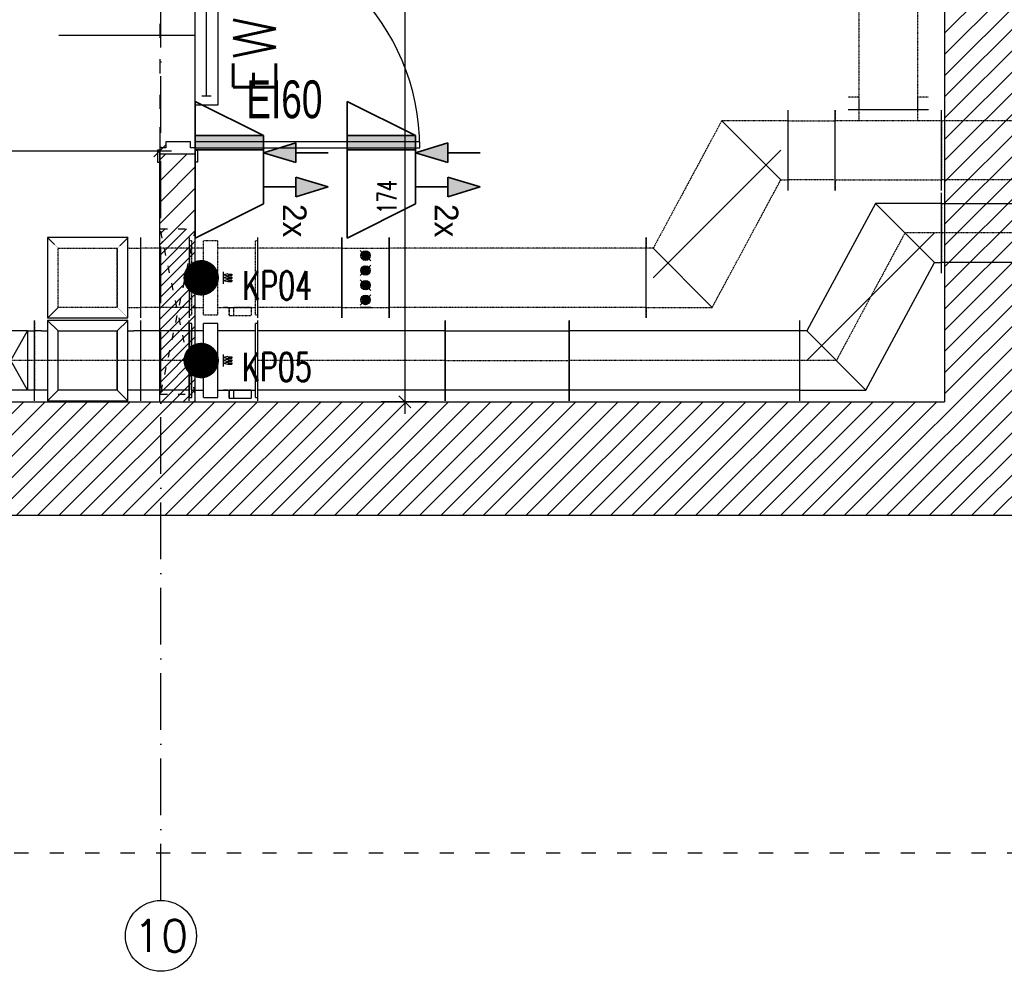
# Model space of a CAD drawing. Header units: millimetres. Extents: x 167273 to 188273, y -125105 to -88145.
# Tile 110 of 210: x 181655 to 182071, y -120617 to -120214. Entities that reach past the tile are written whole.
import ezdxf
from ezdxf.enums import TextEntityAlignment as Align

# ---------------------------------------------------------------- set-up
doc = ezdxf.new("R2010")
doc.units = ezdxf.units.MM
doc.header["$PDMODE"] = 35
doc.header["$PDSIZE"] = 5
for name, pattern in [('ACAD_ISO03W100', [30, 12, -18]), ('ACAD_ISO10W100', [18, 12, -3, 0, -3]), ('CENTER2', [1.125, 0.75, -0.125, 0.125, -0.125]), ('DASHED', [0.75, 0.5, -0.25]), ('WENT_2', [1.5, 0.5, -1]), ('WENT_3', [1.6, 0.5, -0.5, 0.1, -0.5])]:
    doc.linetypes.add(name, pattern=pattern)
for name, color, linetype in [('!_ppoz', 10, 'Continuous'), ('a-op_drzwi', 40, 'Continuous'), ('a-osie', 1, 'ACAD_ISO10W100'), ('a-wymiary', 9, 'Continuous'), ('b-przerywana1', 9, 'ACAD_ISO03W100'), ('b-ściany', 2, 'Continuous'), ('El_Oświetlenie awaryjne', 10, 'Continuous'), ('FLUID-N-BIB-HID', 7, 'Continuous'), ('FLUID-W-BIB-HID', 7, 'Continuous'), ('FLUID-W-BIB-SYM', 7, 'Continuous'), ('h-hatch', 8, 'Continuous')]:
    doc.layers.add(name, color=color, linetype=linetype)
for name, color, linetype, lineweight in [('EL_Linia SSP', 10, 'Continuous', 35), ('FLUID-N-BIB', 8, 'Continuous', 30), ('FLUID-W-BIB', 220, 'Continuous', 30)]:
    doc.layers.add(name, color=color, linetype=linetype, lineweight=lineweight)
doc.styles.add('Arial', font='romans.shx', dxfattribs={"width": 0.7, "height": 12})
doc.styles.add('ES1', font='romans.shx', dxfattribs={"width": 0.7, "height": 12})
doc.styles.add('PPAB_100', font='romans.shx', dxfattribs={"width": 0.7, "height": 12})
doc.styles.add('PPAB_50', font='romans.shx', dxfattribs={"width": 0.7, "height": 8})
doc.dimstyles.new('newPPAB_50', dxfattribs={"dimscale": 0, "dimtxt": 8, "dimasz": 1, "dimexe": 10, "dimexo": 10, "dimgap": 3.5, "dimtad": 1, "dimdec": 0, "dimzin": 0, "dimdsep": 46, "dimtxsty": 'PPAB_50', "dimblk": 'tick_50', "dimcen": 0.09, "dimdle": 5, "dimse1": 1, "dimse2": 1, "dimclrd": 9, "dimclre": 9, "dimclrt": 161, "dimadec": 0, "dimazin": 0, "dimtfac": 1, "dimtdec": 0, "dimtix": 1, "dimtofl": 0, "dimtmove": 2, "dimatfit": 3, "dimldrblk": 'tick_50', "dimfxl": 0, "dimtolj": 1, "dimtzin": 0, "dimarcsym": 0})
pattern_1 = [(45, (-27340.6366, 31489.7547), (-4.49012806, 4.49012806), [])]

# ---------------------------------------------------------------- blocks, each defined once
blk = doc.blocks.new('A$C1F793472')
at = {"layer": 'EL_Linia SSP'}
h = blk.add_hatch(color=256, dxfattribs=at)
h.set_gradient(color1=(255, 0, 0), color2=(255, 0, 0))
h.paths.add_polyline_path([(5.69, 21.3), (3.61, 28.15), (1.54, 21.3), (3.61, 21.3)])
h = blk.add_hatch(color=1, dxfattribs=at)
h.set_gradient(color1=(255, 0, 0), color2=(255, 0, 0))
h.paths.add_polyline_path([(-3.61, 14.46), (-1.54, 21.3), (-3.61, 21.3)])
h.paths.add_polyline_path([(-3.61, 14.46), (-3.61, 21.3), (-5.69, 21.3)])
h = blk.add_hatch(color=256, dxfattribs=at)
h.set_gradient(color1=(255, 0, 0), color2=(255, 0, 0))
h.paths.add_polyline_path([(-4.23, 0), (-4.23, 14.46), (-7.23, 14.46), (-7.23, 0)])
at = {"layer": 'EL_Linia SSP', "color": 1}
for p, q in [((-3.61, 21.3), (-3.61, 28.15)), ((1.54, 21.3), (3.61, 28.15)), ((5.69, 21.3), (3.61, 28.15)), ((-3.61, 21.3), (-5.69, 21.3)), ((-5.69, 21.3), (-3.61, 14.46)), ((-3.61, 21.3), (-1.54, 21.3)), ((-1.54, 21.3), (-3.61, 14.46)), ((3.61, 21.3), (1.54, 21.3)), ((3.61, 14.46), (3.61, 21.3)), ((3.61, 21.3), (5.69, 21.3)), ((-14.46, 0), (-7.23, 14.46)), ((-7.23, 14.46), (7.23, 14.46)), ((-7.23, 14.46), (-7.23, 0)), ((-4.23, 0), (-4.23, 14.46)), ((14.46, 0), (7.23, 14.46)), ((14.46, 0), (-14.46, 0))]:
    blk.add_line(p, q, dxfattribs=at)
at = {"layer": 'EL_Linia SSP', "color": 1, "linetype": 'CENTER2'}
blk.add_text('2x', height=5, dxfattribs=at).set_placement((7.23, 18.54))
blk = doc.blocks.new('866330')
for p, q in [((-144, 13.3), (-144, -13.3)), ((-144, 0), (144, 0)), ((144, 13.3), (144, -13.3))]:
    blk.add_line(p, q)
blk.add_lwpolyline([(-170, -32), (170, -32), (170, 32), (-170, 32)], close=True)
at = {"style": 'ES1', "flags": 1}
blk.add_attdef('TYP', (-180.5, 290.4), '', height=120, dxfattribs=at)
at = {"style": 'ES1'}
blk.add_attdef('KOD_ES', (-180.5, 130.1), '', height=120, dxfattribs=at)
blk = doc.blocks.new('*U845')
at = {"linetype": 'Continuous', "lineweight": -2}
for p, q in [((0, 170, 170), (0, -170, 170)), ((0, 170, -170), (0, 170, 170)), ((0, -170, -170), (0, 170, -170)), ((0, -170, 170), (0, -170, -170))]:
    blk.add_line(p, q, dxfattribs=at)
at = {"color": 0, "linetype": 'ByBlock', "lineweight": -2}
for p, q in [((0, 125, 125), (0, 170, 170)), ((0, 170, -170), (0, 125, -125)), ((0, 125, 125), (0, 125, -125)), ((0, 125, -125), (0, -125, -125)), ((0, -125, 125), (0, 125, 125)), ((0, -170, -170), (0, -125, -125)), ((0, -125, -125), (0, -125, 125)), ((0, -170, 170), (0, -125, 125))]:
    blk.add_line(p, q, dxfattribs=at)
blk = doc.blocks.new('*U812')
at = {"color": 0, "linetype": 'ByBlock', "lineweight": -2}
for p, q in [((-255.5, 0, -125), (255.5, 0, -125)), ((255.5, 0, 125), (-255.5, 0, 125))]:
    blk.add_line(p, q, dxfattribs=at)
at = {"linetype": 'Continuous', "lineweight": -2}
for p, q in [((-255.5, 0, 125), (-255.5, 0, 170)), ((-255.5, 0, -125), (-255.5, 0, 125)), ((-255.5, 0, -170), (-255.5, 0, -125))]:
    blk.add_line(p, q, dxfattribs=at)
at = {"layer": 'FLUID-W-BIB-HID', "linetype": 'DASHED', "lineweight": -3}
for p, q in [((255.5, 0, 125), (255.5, 0, 170)), ((255.5, 0, 125), (255.5, 0, -125)), ((255.5, 0, -170), (255.5, 0, -125))]:
    blk.add_line(p, q, dxfattribs=at)
at = {"layer": 'FLUID-W-BIB-SYM', "linetype": 'WENT_3', "lineweight": -3}
blk.add_line((-255.5, 0), (255.5, 0), dxfattribs=at)
blk = doc.blocks.new('*U975')
at = {"linetype": 'Continuous', "lineweight": -2}
for p, q in [((300, 710), (300, 665)), ((300, 665), (300, 415)), ((300, 415), (300, 370)), ((-300, 170), (-300, 125)), ((-300, 125), (-300, -125)), ((-300, -125), (-300, -170))]:
    blk.add_line(p, q, dxfattribs=at)
at = {"color": 0, "linetype": 'ByBlock', "lineweight": -2}
for p, q in [((20, 665), (-270, 125)), ((300, 665), (20, 665)), ((-20, -125), (270, 415)), ((270, 415), (300, 415)), ((-270, 125), (-300, 125)), ((-300, -125), (-20, -125))]:
    blk.add_line(p, q, dxfattribs=at)
at = {"linetype": 'Continuous', "lineweight": -3}
for p, q in [((270, 415), (20, 665)), ((-270, 0), (270, 540)), ((-20, -125), (-270, 125))]:
    blk.add_line(p, q, dxfattribs=at)
at = {"layer": 'FLUID-W-BIB-SYM', "linetype": 'WENT_3', "lineweight": -3}
for p, q in [((-145, 0), (145, 540)), ((145, 540), (300, 540)), ((-300, 0), (-145, 0))]:
    blk.add_line(p, q, dxfattribs=at)
blk = doc.blocks.new('*U994')
at = {"linetype": 'Continuous', "lineweight": -2}
for p, q in [((-396, 125), (-396, 170)), ((396, -170), (396, 170)), ((-396, -125), (-396, 125)), ((-396, -170), (-396, -125))]:
    blk.add_line(p, q, dxfattribs=at)
at = {"color": 0, "linetype": 'ByBlock', "lineweight": -2}
for p, q in [((-396, 125), (396, 125)), ((-396, -125), (396, -125))]:
    blk.add_line(p, q, dxfattribs=at)
at = {"layer": 'FLUID-W-BIB-SYM', "linetype": 'WENT_3', "lineweight": -3}
blk.add_line((-396, 0), (396, 0), dxfattribs=at)
blk = doc.blocks.new('*U993')
at = {"linetype": 'Continuous', "lineweight": -2}
for p, q in [((-487.5, 125), (-487.5, 170)), ((487.5, 125), (487.5, 170)), ((-487.5, -125), (-487.5, 125)), ((487.5, -125), (487.5, 125)), ((-487.5, -170), (-487.5, -125)), ((487.5, -170), (487.5, -125))]:
    blk.add_line(p, q, dxfattribs=at)
at = {"color": 0, "linetype": 'ByBlock', "lineweight": -2}
for p, q in [((-487.5, 125), (487.5, 125)), ((-487.5, -125), (487.5, -125))]:
    blk.add_line(p, q, dxfattribs=at)
at = {"layer": 'FLUID-W-BIB-SYM', "linetype": 'WENT_3', "lineweight": -3}
blk.add_line((-487.5, 0), (487.5, 0), dxfattribs=at)
blk = doc.blocks.new('*U992')
at = {"linetype": 'Continuous', "lineweight": -2}
for p, q in [((-225, 0, 170), (-225, 0, 125)), ((-225, 0, 125), (-225, 0, -125)), ((-225, 0, -125), (-225, 0, -170)), ((170, 0, 170), (-170, 0, 170)), ((170, 0, -170), (170, 0, 170)), ((225, 0, 170), (225, 0, 125)), ((225, 0, -125), (225, 0, -170)), ((225, 0, 125), (225, 0, -125))]:
    blk.add_line(p, q, dxfattribs=at)
at = {"color": 0, "linetype": 'ByBlock', "lineweight": -2}
for p, q in [((-225, 0, -125), (-195, 0, -125)), ((-225, 0, 125), (-195, 0, 125)), ((-170, 0, -125), (-195, 0, -125)), ((-195, 0, 125), (-170, 0, 125)), ((-125, 0, 125), (-125, 0, -125)), ((125, 0, -125), (-125, 0, -125)), ((195, 0, -125), (170, 0, -125)), ((170, 0, 125), (195, 0, 125)), ((195, 0, -125), (225, 0, -125)), ((195, 0, 125), (225, 0, 125))]:
    blk.add_line(p, q, dxfattribs=at)
at = {"layer": 'FLUID-W-BIB-SYM', "linetype": 'WENT_3', "lineweight": -3}
for p, q in [((-225, 0), (-170, 0)), ((-215, 0), (170, 0)), ((-125, 0), (125, 0)), ((170, 0), (225, 0))]:
    blk.add_line(p, q, dxfattribs=at)
blk = doc.blocks.new('*U826')
at = {"color": 0, "linetype": 'ByBlock', "lineweight": -2}
for p, q in [((-60, 125), (-90, 125)), ((10, 125), (90, 125)), ((-90, -125), (-60, -125)), ((90, -125), (10, -125))]:
    blk.add_line(p, q, dxfattribs=at)
at = {"linetype": 'Continuous', "lineweight": -3}
for p, q in [((-60, 125), (10, 125)), ((10, 0), (-60, 125)), ((-60, 125), (-60, -125)), ((10, 0), (10, 125)), ((10, -125), (10, 0)), ((-60, -125), (10, 0)), ((-60, -125), (10, -125))]:
    blk.add_line(p, q, dxfattribs=at)
at = {"linetype": 'Continuous', "lineweight": -2}
for p, q in [((90, 125), (90, 0)), ((90, 0), (90, -125))]:
    blk.add_line(p, q, dxfattribs=at)
at = {"layer": 'FLUID-W-BIB-HID', "linetype": 'DASHED', "lineweight": -3}
for p, q in [((-90, 170), (-90, 125)), ((-90, 125), (-90, -125)), ((-90, -170), (-90, -125))]:
    blk.add_line(p, q, dxfattribs=at)
at = {"layer": 'FLUID-W-BIB-SYM', "linetype": 'WENT_3', "lineweight": -3}
for p, q in [((-90, 0), (-60, 0)), ((-60, 0), (10, 0)), ((10, 0), (90, 0))]:
    blk.add_line(p, q, dxfattribs=at)
blk = doc.blocks.new('*U844')
at = {"linetype": 'Continuous', "lineweight": -2}
blk.add_line((-210, 0, -170), (130, 0, -170), dxfattribs=at)
at = {"color": 0, "linetype": 'ByBlock', "lineweight": -2}
for p, q in [((-165, 0, 125), (-115, 0, 125)), ((-115, 0, 125), (85, 0, 125)), ((85, 0, -125), (85, 0, 125)), ((130, 0, -125), (135, 0, -125)), ((135, 0, 125), (130, 0, 125)), ((135, 0, 125), (165, 0, 125)), ((135, 0, -125), (165, 0, -125)), ((165, 0, -125), (185, 0, -125)), ((165, 0, 125), (185, 0, 125))]:
    blk.add_line(p, q, dxfattribs=at)
at = {"layer": 'FLUID-N-BIB-HID', "linetype": 'DASHED', "lineweight": -3}
for p, q in [((185, 0, 125), (185, 0, 170)), ((185, 0, -170), (185, 0, -125))]:
    blk.add_line(p, q, dxfattribs=at)
blk = doc.blocks.new('*U989')
at = {"linetype": 'Continuous', "lineweight": -2}
for p, q in [((-543.5, 125), (-543.5, 170)), ((543.5, 125), (543.5, 170)), ((-543.5, -125), (-543.5, 125)), ((543.5, -125), (543.5, 125)), ((-543.5, -170), (-543.5, -125)), ((543.5, -170), (543.5, -125))]:
    blk.add_line(p, q, dxfattribs=at)
at = {"color": 0, "linetype": 'ByBlock', "lineweight": -2}
for p, q in [((-543.5, 125), (543.5, 125)), ((-543.5, -125), (543.5, -125))]:
    blk.add_line(p, q, dxfattribs=at)
blk = doc.blocks.new('*U974')
at = {"linetype": 'Continuous', "lineweight": -2}
for p, q in [((-670.5, 125), (-670.5, 170)), ((-670.5, -125), (-670.5, 125)), ((-670.5, -170), (-670.5, -125))]:
    blk.add_line(p, q, dxfattribs=at)
at = {"color": 0, "linetype": 'ByBlock', "lineweight": -2}
for p, q in [((-670.5, 125), (670.5, 125)), ((-670.5, -125), (670.5, -125))]:
    blk.add_line(p, q, dxfattribs=at)
at = {"layer": 'FLUID-N-BIB-HID', "linetype": 'DASHED', "lineweight": -3}
for p, q in [((670.5, 125), (670.5, 170)), ((670.5, 125), (670.5, -125)), ((670.5, -170), (670.5, -125))]:
    blk.add_line(p, q, dxfattribs=at)
blk = doc.blocks.new('*U839')
at = {"linetype": 'Continuous', "lineweight": -2}
for p, q in [((-225, 170), (-225, 125)), ((225, 170), (225, 125)), ((-225, 125), (-225, -125)), ((225, 125), (225, -125)), ((-225, -125), (-225, -170)), ((225, -125), (225, -170))]:
    blk.add_line(p, q, dxfattribs=at)
at = {"color": 0, "linetype": 'ByBlock', "lineweight": -2}
for p, q in [((-195, 125), (-225, 125)), ((195, 125), (-195, 125)), ((225, 125), (195, 125)), ((-225, -125), (-195, -125)), ((-195, -125), (-125, -125)), ((-125, -125), (125, -125)), ((-125, -125), (-125, -195)), ((125, -125), (195, -125)), ((125, -195), (125, -125)), ((195, -125), (225, -125)), ((-125, -195), (-125, -225)), ((125, -225), (125, -195))]:
    blk.add_line(p, q, dxfattribs=at)
at = {"layer": 'FLUID-N-BIB-HID', "linetype": 'DASHED', "lineweight": -3}
for p, q in [((-170, -225), (-125, -225)), ((125, -225), (170, -225))]:
    blk.add_line(p, q, dxfattribs=at)
blk = doc.blocks.new('*U830')
at = {"color": 0, "linetype": 'ByBlock', "lineweight": -2}
for p, q in [((20, 665), (-270, 125)), ((300, 665), (20, 665)), ((-20, -125), (270, 415)), ((270, 415), (300, 415)), ((-270, 125), (-300, 125)), ((-300, -125), (-20, -125))]:
    blk.add_line(p, q, dxfattribs=at)
at = {"linetype": 'Continuous', "lineweight": -3}
for p, q in [((270, 415), (20, 665)), ((-270, 0), (270, 540)), ((-20, -125), (-270, 125))]:
    blk.add_line(p, q, dxfattribs=at)
at = {"layer": 'FLUID-N-BIB-HID', "linetype": 'DASHED', "lineweight": -3}
for p, q in [((300, 665), (300, 710)), ((300, 370), (300, 415)), ((-300, 125), (-300, 170)), ((-300, -125), (-300, 125)), ((-300, -170), (-300, -125))]:
    blk.add_line(p, q, dxfattribs=at)
blk = doc.blocks.new('*U838')
at = {"linetype": 'Continuous', "lineweight": -2}
for p, q in [((-100, 0, 125), (-100, 0, 170)), ((-100, 0, -125), (-100, 0, 125)), ((-100, 0, -170), (-100, 0, -125))]:
    blk.add_line(p, q, dxfattribs=at)
at = {"color": 0, "linetype": 'ByBlock', "lineweight": -2}
for p, q in [((-100, 0, -125), (-70, 0, -125)), ((-70, 0, 125), (-100, 0, 125)), ((-70, 0, -125), (70, 0, -125)), ((70, 0, 125), (-70, 0, 125)), ((70, 0, -125), (100, 0, -125)), ((100, 0, 125), (70, 0, 125))]:
    blk.add_line(p, q, dxfattribs=at)
at = {"layer": 'FLUID-N-BIB-HID', "linetype": 'DASHED', "lineweight": -3}
for p, q in [((100, 0, 125), (100, 0, 170)), ((100, 0, 125), (100, 0, -125)), ((100, 0, -170), (100, 0, -125))]:
    blk.add_line(p, q, dxfattribs=at)
blk = doc.blocks.new('*U1055')
at = {"color": 0, "linetype": 'ByBlock', "lineweight": -2}
for p, q in [((-232.5, 0, -125), (232.5, 0, -125)), ((232.5, 0, 125), (-232.5, 0, 125)), ((232.5, 0, -125), (262.5, 0, -125)), ((262.5, 0, 125), (232.5, 0, 125)), ((-262.5, 0, -125), (-232.5, 0, -125)), ((-232.5, 0, 125), (-262.5, 0, 125))]:
    blk.add_line(p, q, dxfattribs=at)
at = {"linetype": 'Continuous', "lineweight": -2}
for p, q in [((262.5, 0, 125), (262.5, 0, 170)), ((262.5, 0, -125), (262.5, 0, 125)), ((262.5, 0, -170), (262.5, 0, -125)), ((-262.5, 0, 125), (-262.5, 0, 170)), ((-262.5, 0, -125), (-262.5, 0, 125)), ((-262.5, 0, -170), (-262.5, 0, -125))]:
    blk.add_line(p, q, dxfattribs=at)
at = {"layer": 'FLUID-W-BIB-SYM', "linetype": 'WENT_3', "lineweight": -3}
blk.add_line((-262.5, 0), (262.5, 0), dxfattribs=at)
blk = doc.blocks.new('*U819')
at = {"linetype": 'Continuous', "lineweight": -2}
for p, q in [((0, 170, 170), (0, -170, 170)), ((0, 170, -170), (0, 170, 170)), ((0, -170, -170), (0, 170, -170)), ((0, -170, 170), (0, -170, -170))]:
    blk.add_line(p, q, dxfattribs=at)
at = {"color": 0, "linetype": 'ByBlock', "lineweight": -2}
for p, q in [((0, 125, 125), (0, 170, 170)), ((0, 170, -170), (0, 125, -125)), ((0, 125, 125), (0, 125, -125)), ((0, 125, -125), (0, -125, -125)), ((0, -125, 125), (0, 125, 125)), ((0, -170, -170), (0, -125, -125)), ((0, -125, -125), (0, -125, 125)), ((0, -170, 170), (0, -125, 125))]:
    blk.add_line(p, q, dxfattribs=at)
blk = doc.blocks.new('*U996')
at = {"linetype": 'Continuous', "lineweight": -2}
for p, q in [((-750, 170), (-750, 125)), ((750, 170), (750, 125)), ((-750, 125), (-750, -125)), ((750, 125), (750, -125)), ((-750, -125), (-750, -170)), ((750, -125), (750, -170))]:
    blk.add_line(p, q, dxfattribs=at)
at = {"color": 0, "linetype": 'ByBlock', "lineweight": -2}
for p, q in [((750, 125), (-750, 125)), ((-750, -125), (750, -125))]:
    blk.add_line(p, q, dxfattribs=at)
blk = doc.blocks.new('*U988')
at = {"linetype": 'Continuous', "lineweight": -2}
for p, q in [((-100, 170), (-100, 125)), ((100, 170), (100, 125)), ((-100, 125), (-100, -125)), ((100, 125), (100, -125)), ((-100, -125), (-100, -170)), ((100, -125), (100, -170))]:
    blk.add_line(p, q, dxfattribs=at)
at = {"color": 0, "linetype": 'ByBlock', "lineweight": -2}
for p, q in [((-100, 125), (100, 125)), ((-100, -125), (100, -125))]:
    blk.add_line(p, q, dxfattribs=at)
at = {"linetype": 'Continuous', "lineweight": -3}
for p, q in [((-22.1, 115.8), (22.1, 71.7)), ((0, 93.8), (-20, 93.8)), ((0, 93.8), (-19, 99.9)), ((0, 93.8), (-19, 87.6)), ((0, 93.8), (-16.2, 105.5)), ((0, 93.8), (-16.2, 82)), ((0, 93.8), (-11.8, 109.9)), ((0, 93.8), (-11.8, 77.6)), ((0, 93.8), (-6.2, 112.8)), ((0, 93.8), (-6.2, 74.7)), ((0, 93.8), (0, 113.8)), ((0, 93.8), (6.2, 112.8)), ((0, 93.8), (11.8, 109.9)), ((0, 93.8), (16.2, 105.5)), ((0, 93.8), (19, 99.9)), ((0, 93.8), (0, 73.8)), ((0, 93.8), (6.2, 74.7)), ((0, 93.8), (11.8, 77.6)), ((0, 93.8), (16.2, 82)), ((0, 93.8), (19, 87.6)), ((0, 93.8), (20, 93.8)), ((22.1, 53.3), (-22.1, 9.2)), ((0, 31.2), (-16.2, 43)), ((0, 31.2), (-11.8, 47.4)), ((0, 31.2), (-6.2, 50.3)), ((0, 31.2), (0, 51.2)), ((0, 31.2), (6.2, 50.3)), ((0, 31.2), (11.8, 47.4)), ((0, 31.2), (16.2, 43)), ((0, 31.2), (-20, 31.2)), ((0, 31.2), (-19, 37.4)), ((0, 31.2), (-19, 25.1)), ((0, 31.2), (-16.2, 19.5)), ((0, 31.2), (-11.8, 15.1)), ((0, 31.2), (-6.2, 12.2)), ((0, 31.2), (19, 37.4)), ((0, 31.2), (0, 11.2)), ((0, 31.2), (6.2, 12.2)), ((0, 31.2), (11.8, 15.1)), ((0, 31.2), (16.2, 19.5)), ((0, 31.2), (19, 25.1)), ((0, 31.2), (20, 31.2)), ((-22.1, -9.2), (22.1, -53.3)), ((0, -31.2), (-20, -31.2)), ((0, -31.2), (-19, -25.1)), ((0, -31.2), (-19, -37.4)), ((0, -31.2), (-16.2, -19.5)), ((0, -31.2), (-16.2, -43)), ((0, -31.2), (-11.8, -15.1)), ((0, -31.2), (-11.8, -47.4)), ((0, -31.2), (-6.2, -12.2)), ((0, -31.2), (-6.2, -50.3)), ((0, -31.2), (0, -11.2)), ((0, -31.2), (6.2, -12.2)), ((0, -31.2), (11.8, -15.1)), ((0, -31.2), (16.2, -19.5)), ((0, -31.2), (19, -25.1)), ((0, -31.2), (0, -51.2)), ((0, -31.2), (6.2, -50.3)), ((0, -31.2), (11.8, -47.4)), ((0, -31.2), (16.2, -43)), ((0, -31.2), (19, -37.4)), ((0, -31.2), (20, -31.2)), ((22.1, -71.7), (-22.1, -115.8)), ((0, -93.8), (-16.2, -82)), ((0, -93.8), (-11.8, -77.6)), ((0, -93.8), (-6.2, -74.7)), ((0, -93.8), (0, -73.8)), ((0, -93.8), (6.2, -74.7)), ((0, -93.8), (11.8, -77.6)), ((0, -93.8), (16.2, -82)), ((0, -93.8), (-20, -93.8)), ((0, -93.8), (-19, -87.6)), ((0, -93.8), (-19, -99.9)), ((0, -93.8), (-16.2, -105.5)), ((0, -93.8), (-11.8, -109.9)), ((0, -93.8), (-6.2, -112.8)), ((0, -93.8), (19, -87.6)), ((0, -93.8), (0, -113.8)), ((0, -93.8), (6.2, -112.8)), ((0, -93.8), (11.8, -109.9)), ((0, -93.8), (16.2, -105.5)), ((0, -93.8), (19, -99.9)), ((0, -93.8), (20, -93.8)), ((-22.1, -125), (22.1, -125)), ((22.1, -125), (-22.1, -125)), ((-22.1, -125), (22.1, -125)), ((22.1, -125), (-22.1, -125)), ((-20, -125), (20, -125)), ((0, -125), (-20, -125)), ((-20, -125), (20, -125)), ((0, -125), (-20, -125)), ((-20, -125), (20, -125)), ((0, -125), (-20, -125)), ((-20, -125), (20, -125)), ((0, -125), (-20, -125)), ((0, -125), (-19, -125)), ((0, -125), (-19, -125)), ((0, -125), (-19, -125)), ((0, -125), (-19, -125)), ((0, -125), (-19, -125)), ((0, -125), (-19, -125)), ((0, -125), (-19, -125)), ((0, -125), (-19, -125)), ((0, -125), (-16.2, -125)), ((0, -125), (-16.2, -125)), ((0, -125), (-16.2, -125)), ((0, -125), (-16.2, -125)), ((0, -125), (-16.2, -125)), ((0, -125), (-16.2, -125)), ((0, -125), (-16.2, -125)), ((0, -125), (-16.2, -125)), ((0, -125), (-11.8, -125)), ((0, -125), (-11.8, -125)), ((0, -125), (-11.8, -125)), ((0, -125), (-11.8, -125)), ((0, -125), (-11.8, -125)), ((0, -125), (-11.8, -125)), ((0, -125), (-11.8, -125)), ((0, -125), (-11.8, -125)), ((0, -125), (-6.2, -125)), ((0, -125), (-6.2, -125)), ((0, -125), (-6.2, -125)), ((0, -125), (-6.2, -125)), ((0, -125), (-6.2, -125)), ((0, -125), (-6.2, -125)), ((0, -125), (-6.2, -125)), ((0, -125), (-6.2, -125)), ((0, -125), (6.2, -125)), ((0, -125), (11.8, -125)), ((0, -125), (16.2, -125)), ((0, -125), (19, -125)), ((0, -125), (20, -125)), ((0, -125), (19, -125)), ((0, -125), (16.2, -125)), ((0, -125), (11.8, -125)), ((0, -125), (6.2, -125)), ((0, -125), (6.2, -125)), ((0, -125), (11.8, -125)), ((0, -125), (16.2, -125)), ((0, -125), (19, -125)), ((0, -125), (20, -125)), ((0, -125), (19, -125)), ((0, -125), (16.2, -125)), ((0, -125), (11.8, -125)), ((0, -125), (6.2, -125)), ((0, -125), (6.2, -125)), ((0, -125), (11.8, -125)), ((0, -125), (16.2, -125)), ((0, -125), (19, -125)), ((0, -125), (20, -125)), ((0, -125), (19, -125)), ((0, -125), (16.2, -125)), ((0, -125), (11.8, -125)), ((0, -125), (6.2, -125)), ((0, -125), (6.2, -125)), ((0, -125), (11.8, -125)), ((0, -125), (16.2, -125)), ((0, -125), (19, -125)), ((0, -125), (20, -125)), ((0, -125), (19, -125)), ((0, -125), (16.2, -125)), ((0, -125), (11.8, -125)), ((0, -125), (6.2, -125))]:
    blk.add_line(p, q, dxfattribs=at)
for centre in [(0, 93.8), (0, 31.2), (0, -31.2), (0, -93.8)]:
    blk.add_ellipse(centre, major_axis=(20, 0), ratio=1, dxfattribs=at)
blk = doc.blocks.new('*U843')
at = {"linetype": 'Continuous', "lineweight": -2}
for p, q in [((-177.5, 125), (-177.5, 170)), ((177.5, -170), (177.5, 170)), ((-177.5, -125), (-177.5, 125)), ((-177.5, -170), (-177.5, -125))]:
    blk.add_line(p, q, dxfattribs=at)
at = {"color": 0, "linetype": 'ByBlock', "lineweight": -2}
for p, q in [((-177.5, 125), (177.5, 125)), ((-177.5, -125), (177.5, -125))]:
    blk.add_line(p, q, dxfattribs=at)
blk = doc.blocks.new('*U987')
at = {"color": 0, "linetype": 'ByBlock', "lineweight": -2}
for p, q in [((-145, -156.5), (-145, 156.5)), ((-145, 156.5), (-135, 156.5)), ((-135, -156.5), (-135, 156.5)), ((-135, 125), (25, 125)), ((25, -156.5), (25, 156.5)), ((25, 156.5), (85, 156.5)), ((85, -156.5), (85, 156.5)), ((85, 125), (135, 125)), ((135, -156.5), (135, 156.5)), ((135, 156.5), (145, 156.5)), ((145, 125), (145, 156.5)), ((145, 125), (145, -125)), ((-135, -156.5), (-145, -156.5)), ((25, -125), (-135, -125)), ((-116.51, -125.01), (-116.51, -160.01)), ((-116.51, -125.01), (-116.5, -125.01)), ((-116.5, -160.01), (-116.51, -160.01)), ((-116.5, -125.01), (-43.51, -125.01)), ((-116.5, -125.01), (-116.5, -160.01)), ((-96.51, -160.01), (-116.5, -160.01)), ((-96.5, -160.01), (-96.51, -160.01)), ((-43.51, -160.01), (-96.5, -160.01)), ((-43.5, -160.01), (-43.51, -160.01)), ((-43.49, -125.01), (-43.5, -125.01)), ((-43.5, -160.01), (-43.5, -125.01)), ((-43.49, -160.01), (-43.5, -160.01)), ((-23.5, -125.01), (-43.49, -125.01)), ((-23.5, -160.01), (-43.49, -160.01)), ((-23.5, -160.01), (-23.5, -125.01)), ((-23.49, -125.01), (-23.5, -125.01)), ((-23.5, -160.01), (-23.49, -160.01)), ((-23.49, -125.01), (-23.49, -160.01)), ((85, -156.5), (25, -156.5)), ((135, -125), (85, -125)), ((145, -156.5), (135, -156.5)), ((145, -156.5), (145, -125))]:
    blk.add_line(p, q, dxfattribs=at)
at = {"linetype": 'Continuous', "lineweight": -3}
for p, q in [((-35, 15.5), (-35, 9.5)), ((-17.5, 15.5), (-35, 15.5)), ((-17.5, 9.5), (-35, 9.5)), ((-35, 3), (-35, -3)), ((-17.5, 3), (-35, 3)), ((-17.5, 17.5), (-17.5, 15.5)), ((-17.5, 17.5), (0, 12.5)), ((-17.5, 7.5), (0, 12.5)), ((-17.5, 7.5), (-17.5, 9.5)), ((-17.5, 5), (-17.5, 3)), ((-17.5, 5), (0, 0)), ((0, -25), (0, 25)), ((-17.5, -3), (-35, -3)), ((-35, -9.5), (-35, -15.5)), ((-17.5, -9.5), (-35, -9.5)), ((-17.5, -15.5), (-35, -15.5)), ((-17.5, -5), (0, 0)), ((-17.5, -5), (-17.5, -3)), ((-17.5, -7.5), (-17.5, -9.5)), ((-17.5, -7.5), (0, -12.5)), ((-17.5, -17.5), (0, -12.5)), ((-17.5, -17.5), (-17.5, -15.5)), ((-17.5, -125), (-35, -125)), ((-17.5, -125), (-35, -125)), ((-17.5, -125), (-35, -125)), ((-17.5, -125), (-35, -125)), ((-17.5, -125), (-35, -125)), ((-17.5, -125), (-35, -125)), ((-17.5, -125), (0, -125)), ((-17.5, -125), (0, -125)), ((-17.5, -125), (0, -125)), ((-17.5, -125), (0, -125)), ((-17.5, -125), (0, -125)), ((-17.5, -125), (0, -125))]:
    blk.add_line(p, q, dxfattribs=at)
blk = doc.blocks.new('*U986')
at = {"linetype": 'Continuous', "lineweight": -2}
for p, q in [((-102.5, -170), (-102.5, 170)), ((102.5, 125), (102.5, 170)), ((102.5, -125), (102.5, 125)), ((102.5, -170), (102.5, -125))]:
    blk.add_line(p, q, dxfattribs=at)
at = {"color": 0, "linetype": 'ByBlock', "lineweight": -2}
for p, q in [((-102.5, 125), (102.5, 125)), ((-102.5, -125), (102.5, -125))]:
    blk.add_line(p, q, dxfattribs=at)
blk = doc.blocks.new('*U985')
at = {"color": 0, "linetype": 'ByBlock', "lineweight": -2}
for p, q in [((-145, -156.5), (-145, 156.5)), ((-145, 156.5), (-135, 156.5)), ((-135, -156.5), (-135, 156.5)), ((-135, 125), (25, 125)), ((25, -156.5), (25, 156.5)), ((25, 156.5), (85, 156.5)), ((85, -156.5), (85, 156.5)), ((85, 125), (135, 125)), ((135, -156.5), (135, 156.5)), ((135, 156.5), (145, 156.5)), ((145, 125), (145, 156.5)), ((145, 125), (145, -125)), ((145, 125), (145.1, 125)), ((-135, -156.5), (-145, -156.5)), ((25, -125), (-135, -125)), ((-116.5, -125), (-43.5, -125)), ((-116.5, -125), (-116.5, -160)), ((-116.5, -125), (-116.5, -160)), ((-116.5, -125), (-116.5, -125)), ((-96.5, -160), (-116.5, -160)), ((-116.5, -160), (-116.5, -160)), ((-96.5, -160), (-96.5, -160)), ((-43.5, -160), (-96.5, -160)), ((-43.5, -125), (-23.5, -125)), ((-43.5, -125), (-43.5, -125)), ((-43.5, -125), (-43.5, -125)), ((-43.5, -160), (-43.5, -125)), ((-43.5, -160), (-43.5, -160)), ((-43.5, -160), (-43.5, -160)), ((-23.5, -160), (-43.5, -160)), ((-23.5, -160), (-23.5, -125)), ((-23.5, -125), (-23.5, -160)), ((-23.5, -125), (-23.5, -125)), ((-23.5, -160), (-23.5, -160)), ((85, -156.5), (25, -156.5)), ((135, -125), (85, -125)), ((145, -156.5), (135, -156.5)), ((145, -156.5), (145, -125)), ((145.1, -125), (145, -125))]:
    blk.add_line(p, q, dxfattribs=at)
at = {"linetype": 'Continuous', "lineweight": -3}
for p, q in [((-35, 15.5), (-35, 9.5)), ((-17.5, 15.5), (-35, 15.5)), ((-17.5, 9.5), (-35, 9.5)), ((-35, 3), (-35, -3)), ((-17.5, 3), (-35, 3)), ((-17.5, 17.5), (-17.5, 15.5)), ((-17.5, 17.5), (0, 12.5)), ((-17.5, 7.5), (0, 12.5)), ((-17.5, 7.5), (-17.5, 9.5)), ((-17.5, 5), (-17.5, 3)), ((-17.5, 5), (0, 0)), ((-17.5, -5), (0, 0)), ((0, -25), (0, 25)), ((-17.5, -3), (-35, -3)), ((-35, -9.5), (-35, -15.5)), ((-17.5, -9.5), (-35, -9.5)), ((-17.5, -15.5), (-35, -15.5)), ((-17.5, -5), (-17.5, -3)), ((-17.5, -7.5), (-17.5, -9.5)), ((-17.5, -7.5), (0, -12.5)), ((-17.5, -17.5), (0, -12.5)), ((-17.5, -17.5), (-17.5, -15.5)), ((-17.5, -125), (-35, -125)), ((-17.5, -125), (-35, -125)), ((-17.5, -125), (-35, -125)), ((-17.5, -125), (-35, -125)), ((-17.5, -125), (-35, -125)), ((-17.5, -125), (-35, -125)), ((-17.5, -125), (0, -125)), ((-17.5, -125), (0, -125)), ((-17.5, -125), (0, -125)), ((-17.5, -125), (0, -125)), ((-17.5, -125), (0, -125)), ((-17.5, -125), (0, -125))]:
    blk.add_line(p, q, dxfattribs=at)
blk = doc.blocks.new('*U984')
at = {"linetype": 'Continuous', "lineweight": -2}
for p, q in [((-102.5, 125), (-102.5, 170)), ((102.5, 125), (102.5, 170)), ((-102.5, -125), (-102.5, 125)), ((102.5, -125), (102.5, 125)), ((-102.5, -170), (-102.5, -125)), ((102.5, -170), (102.5, -125))]:
    blk.add_line(p, q, dxfattribs=at)
at = {"color": 0, "linetype": 'ByBlock', "lineweight": -2}
for p, q in [((-102.5, 125), (102.5, 125)), ((-102.5, -125), (102.5, -125))]:
    blk.add_line(p, q, dxfattribs=at)
at = {"layer": 'FLUID-W-BIB-SYM', "linetype": 'WENT_3', "lineweight": -3}
for q in [(102.5, 0), (-2.1, 0)]:
    blk.add_line((-102.5, 0), q, dxfattribs=at)
blk = doc.blocks.new('tick_50')
at = {"color": 9, "ltscale": 20}
for p, q in [((0, 10), (0, -10)), ((-5, 0), (5, 0))]:
    blk.add_line(p, q, dxfattribs=at)
at = {"color": 0}
blk.add_line((2.5, 2.5), (-2.5, -2.5), dxfattribs=at)
blk = doc.blocks.new('*D1469')
at = {"layer": 'a-wymiary', "color": 9, "lineweight": -2}
blk.add_line((181817.48, -120203.39), (181817.48, -120374.89), dxfattribs=at)
at = {"layer": 'Defpoints', "color": 0}
for p in [(181825.6, -120202.39), (181817.48, -120375.89), (181825.6, -120375.89)]:
    blk.add_point(p, dxfattribs=at)
at = {"layer": 'a-wymiary', "color": 9, "lineweight": -2}
for p, rotation in [((181817.48, -120202.39), 90), ((181817.48, -120375.89), 270)]:
    blk.add_blockref('tick_50', p, dxfattribs=dict(at, rotation=rotation))
at = {"layer": 'a-wymiary', "color": 161, "insert": (181809.98, -120289.14), "char_height": 8, "attachment_point": 5, "rotation": 90, "style": 'PPAB_50'}
blk.add_mtext('\\A1;174', dxfattribs=at)

msp = doc.modelspace()

# ---------------------------------------------------------------- hatches: boundary and pattern name
at = {"layer": 'h-hatch'}
h = msp.add_hatch(dxfattribs=at)
h.set_pattern_fill('ANSI31', color=256, scale=2, style=0)
h.set_pattern_definition(pattern_1)
h.paths.add_polyline_path([(182109.81, -120375.89), (182089.81, -120375.89), (182089.81, -119953.89), (182045.81, -119953.89), (182045.81, -120375.89), (180217.81, -120375.89), (180217.81, -120423.89), (182109.81, -120423.89)])
h = msp.add_hatch(dxfattribs=at)
h.set_pattern_fill('ANSI31', color=256, style=0)
h.set_pattern_definition([(45, (-27340.6366, 31489.7547), (-2.24506403, 2.24506403), [])])
h.paths.add_polyline_path([(181728.81, -120270.89), (181713.81, -120270.89), (181713.81, -120302.66), (181728.81, -120302.66)])
h.paths.add_polyline_path([(181728.81, -120302.66), (181714.04, -120302.66), (181721.42, -120337.66)], flags=17)
h.paths.add_polyline_path([(181721.42, -120337.66), (181714.04, -120302.66), (181728.81, -120302.66), (181728.81, -120270.89), (181713.81, -120270.89), (181713.81, -120375.89), (181728.81, -120375.89), (181728.81, -120372.66), (181714.04, -120372.66)])
h.paths.add_polyline_path([(181728.81, -120302.66), (181721.42, -120337.66), (181728.81, -120372.66)], flags=17)
h.paths.add_polyline_path([(181721.42, -120337.66), (181714.04, -120372.66), (181728.81, -120372.66)], flags=17)
h = msp.add_hatch(dxfattribs=at)
h.set_pattern_fill('ANSI31', color=256, scale=2, style=0)
h.set_pattern_definition(pattern_1)
h.paths.add_polyline_path([(181728.81, -120270.89), (181713.81, -120270.89), (181713.81, -120375.89), (181728.81, -120375.89), (181728.81, -120372.66), (181714.04, -120372.66), (181721.42, -120337.66), (181714.04, -120302.66), (181728.81, -120302.66)])

# ---------------------------------------------------------------- linework, layer by layer
at = {"layer": '!_ppoz'}
for points in [[(181713.81, -120274.39), (181713.81, -120269.39), (181712.81, -120269.39), (181712.81, -120274.39)], [(181823.81, -120265.89), (181728.81, -120265.89), (181728.81, -120268.39), (181823.81, -120268.39)], [(181728.81, -120274.39), (181728.81, -120269.39), (181729.81, -120269.39), (181729.81, -120274.39)]]:
    msp.add_lwpolyline(points, close=True, dxfattribs=at)
msp.add_lwpolyline([(181728.81, -120270.89), (181728.81, -120268.39), (181726.81, -120268.39), (181726.81, -120265.89), (181716.31, -120265.89), (181716.31, -120268.39), (181713.81, -120268.39), (181713.81, -120270.89), (181728.81, -120270.89)], dxfattribs=at)
msp.add_arc((181728.81, -120268.39), 95, 0, 90, dxfattribs=at)
at = {"layer": 'a-op_drzwi'}
msp.add_line((181728.56, -120220.89), (181671.06, -120220.89), dxfattribs=at)
at = {"layer": 'a-osie', "ltscale": 2}
msp.add_line((181714.31, -120586.88), (181714.31, -119623.89), dxfattribs=at)
at = {"layer": 'a-osie', "linetype": 'Continuous', "ltscale": 0.5}
msp.add_circle((181714.31, -120601.89), 15, dxfattribs=at)
at = {"layer": 'b-przerywana1', "ltscale": 0.5}
for p, q in [((181713.81, -120170.89), (181713.81, -120270.89)), ((181728.81, -120270.89), (181728.81, -120170.89))]:
    msp.add_line(p, q, dxfattribs=at)
at = {"layer": 'b-przerywana1', "ltscale": 0.25}
for p, q in [((181728.81, -120372.66), (181714.04, -120302.66)), ((181728.81, -120302.66), (181714.04, -120372.66)), ((181714.04, -120302.66), (181728.81, -120302.66)), ((181714.04, -120372.66), (181728.81, -120372.66))]:
    msp.add_line(p, q, dxfattribs=at)
at = {"layer": 'b-przerywana1', "ltscale": 0.5}
msp.add_lwpolyline([(179326.52, -120566.89), (179326.52, -119666.89), (183353.25, -119666.89), (183353.25, -120566.89)], close=True, dxfattribs=at)
at = {"layer": 'b-ściany'}
for p, q in [((182045.81, -119953.89), (182045.81, -120375.89)), ((182045.81, -119953.89), (182045.81, -120375.89)), ((181713.81, -120270.89), (181728.81, -120270.89)), ((181713.81, -120375.89), (181713.81, -120270.89)), ((181713.81, -120270.89), (181728.81, -120270.89)), ((181713.81, -120270.89), (181728.81, -120270.89)), ((181713.81, -120375.89), (181713.81, -120270.89)), ((181713.81, -120270.89), (181728.81, -120270.89)), ((181713.81, -120375.89), (181713.81, -120270.89)), ((181728.81, -120375.89), (181728.81, -120270.89)), ((181728.81, -120375.89), (181728.81, -120270.89)), ((180217.81, -120375.89), (182045.81, -120375.89)), ((180217.81, -120375.89), (182045.81, -120375.89)), ((180217.81, -120423.89), (182109.81, -120423.89)), ((180217.81, -120423.89), (182109.81, -120423.89))]:
    msp.add_line(p, q, dxfattribs=at)
at = {"layer": 'EL_Linia SSP', "const_width": 7.5}
for points, elevation in [([(181735.08, -120323.39, -1), (181727.58, -120323.39, -1)], -52), ([(181735.08, -120358.39, -1), (181727.58, -120358.39, -1)], -59.5)]:
    msp.add_lwpolyline(points, format="xyb", close=True, dxfattribs=dict(at, elevation=elevation))

# ---------------------------------------------------------------- block references
at = {"layer": 'EL_Linia SSP', "xscale": 2, "yscale": 2, "zscale": 2, "rotation": 270}
for p in [(181728.81, -120277.67), (181793.02, -120277.67)]:
    msp.add_blockref('A$C1F793472', p, dxfattribs=at)
at = {"layer": 'El_Oświetlenie awaryjne'}
ref = msp.add_blockref('866330', (181733.61, -120224.89), dxfattribs=dict(at, xscale=-0.150000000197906, yscale=0.1500000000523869, zscale=0.1499999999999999, rotation=270))
ref.add_attrib('KOD_ES', 'EW1', (181762.86, -120245.83), dxfattribs={"layer": '0', "height": 18, "rotation": 90, "style": 'ES1'})
at = {"layer": 'FLUID-N-BIB', "linetype": 'WENT_2', "xscale": 0.1000000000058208, "yscale": 0.1000000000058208, "zscale": 0.1}
for name, p, rotation in [('*U996', (182022.03, -120177.33, -52), 270), ('*U839', (182022.03, -120269.39, -59.5), 180), ('*U830', (181949.53, -120269.39, -52), 180)]:
    msp.add_blockref(name, p, dxfattribs=dict(at, rotation=rotation))
at = {"layer": 'FLUID-N-BIB', "linetype": 'WENT_2', "extrusion": (0, -1, -1.83697e-16), "xscale": 0.1000000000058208, "yscale": 0.1, "zscale": 0.1000000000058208}
msp.add_blockref('*U838', (181989.53, -52, 120269.39), dxfattribs=at)
at = {"layer": 'FLUID-N-BIB', "linetype": 'WENT_2', "extrusion": (-1.22465e-16, -3.42114e-48, -1), "xscale": 0.1000000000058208, "yscale": 0.1000000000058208, "zscale": 0.1}
for name, p in [('*U974', (-182111.58, -120269.39, 59.5)), ('*U989', (-181865.18, -120323.39, 52))]:
    msp.add_blockref(name, p, dxfattribs=at)
at = {"layer": 'FLUID-N-BIB', "linetype": 'WENT_2', "extrusion": (-1, 3.06162e-16, 6.12323e-17), "xscale": 0.1, "yscale": 0.1, "zscale": 0.1000000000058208, "rotation": 90}
msp.add_blockref('*U845', (120323.39, 70.5, -181683.34), dxfattribs=at)
at = {"layer": 'FLUID-N-BIB', "linetype": 'WENT_2', "extrusion": (1.83697e-16, 1, 6.12323e-17), "xscale": 0.1000000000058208, "yscale": 0.1, "zscale": 0.1000000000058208, "rotation": 180}
msp.add_blockref('*U844', (-181687.34, -48, -120323.39), dxfattribs=at)
at = {"layer": 'FLUID-N-BIB', "linetype": 'WENT_2', "extrusion": (-1.22465e-16, 0, -1), "xscale": 0.1000000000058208, "yscale": 0.1000000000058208, "zscale": 0.1}
for name, p in [('*U986', (-181716.09, -120323.39, 52)), ('*U843', (-181773.09, -120323.39, 52)), ('*U987', (-181740.84, -120323.39, 52))]:
    msp.add_blockref(name, p, dxfattribs=at)
at = {"layer": 'FLUID-N-BIB', "linetype": 'WENT_2', "xscale": 0.1000000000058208, "yscale": 0.1000000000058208, "zscale": 0.1}
msp.add_blockref('*U988', (181800.84, -120323.39, -52), dxfattribs=at)
at = {"layer": 'FLUID-W-BIB', "linetype": 'Continuous', "xscale": 0.1000000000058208, "yscale": 0.1000000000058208, "zscale": 0.1, "rotation": 180}
msp.add_blockref('*U975', (182014.53, -120304.39, -59.5), dxfattribs=at)
at = {"layer": 'FLUID-W-BIB', "linetype": 'Continuous', "extrusion": (-1.22465e-16, 1, 1.83697e-16), "xscale": 0.1000000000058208, "yscale": 0.1, "zscale": 0.1000000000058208}
msp.add_blockref('*U812', (-182070.08, -59.5, -120304.39), dxfattribs=at)
at = {"layer": 'FLUID-W-BIB', "linetype": 'Continuous', "extrusion": (-1.22465e-16, -3.42114e-48, -1), "xscale": 0.1000000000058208, "yscale": 0.1000000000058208, "zscale": 0.1}
for name, p in [('*U826', (-181651.84, -120358.39, 59.5)), ('*U994', (-181794.93, -120358.39, 59.5)), ('*U993', (-181935.78, -120358.39, 59.5))]:
    msp.add_blockref(name, p, dxfattribs=at)
at = {"layer": 'FLUID-W-BIB', "linetype": 'Continuous', "extrusion": (-2.46519e-32, -1, -6.12323e-17), "xscale": 0.1000000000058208, "yscale": 0.1, "zscale": 0.1000000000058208, "rotation": 180}
msp.add_blockref('*U992', (181683.34, -59.5, 120358.39), dxfattribs=at)
at = {"layer": 'FLUID-W-BIB', "linetype": 'Continuous', "extrusion": (-1, 6.12323e-17, 6.12323e-17), "xscale": 0.1, "yscale": 0.1, "zscale": 0.1000000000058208, "rotation": 90}
msp.add_blockref('*U819', (120358.39, 70.5, -181683.34), dxfattribs=at)
at = {"layer": 'FLUID-W-BIB', "linetype": 'Continuous', "extrusion": (-1.22465e-16, 0, -1), "xscale": 0.1000000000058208, "yscale": 0.1000000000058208, "zscale": 0.1}
for name, p in [('*U984', (-181716.07, -120358.39, 59.5)), ('*U985', (-181740.83, -120358.39, 59.5))]:
    msp.add_blockref(name, p, dxfattribs=at)
at = {"layer": 'FLUID-W-BIB', "linetype": 'Continuous', "extrusion": (-4.93038e-32, -1, 3.06162e-16), "xscale": 0.1000000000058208, "yscale": 0.1, "zscale": 0.1000000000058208}
msp.add_blockref('*U1055', (181860.78, -59.5, 120358.39), dxfattribs=at)

# ---------------------------------------------------------------- texts
at = {"layer": '!_ppoz', "insert": (181750.43, -120247.95), "char_height": 16, "width": 2937.189, "attachment_point": 4, "style": 'PPAB_100'}
msp.add_mtext('{\\fArial|b0|i0|c238|p34;EI60}', dxfattribs=at)
at = {"layer": 'a-osie', "linetype": 'Continuous', "ltscale": 0.5, "style": 'PPAB_100'}
msp.add_text('10', height=13.5, dxfattribs=at).set_placement((181714.31, -120601.89), align=Align.MIDDLE_CENTER)
at = {"layer": 'EL_Linia SSP', "style": 'Arial', "width": 0.7}
for s, p in [('KP04', (181763.54, -120332.64)), ('KP05', (181763.39, -120367.2))]:
    msp.add_text(s, height=12, dxfattribs=at).set_placement(p, align=Align.CENTER)

# ---------------------------------------------------------------- dimensions: what is measured, and where the dimension line sits
at = {"layer": 'a-wymiary'}
dim = msp.add_linear_dim(base=(181817.48131611, -120375.89367189), p1=(181825.59658638, -120202.39367189), p2=(181825.59658638, -120375.89367189), angle=90, dimstyle='newPPAB_50', override={"dimscale": 1}, dxfattribs=at)
dim.commit()
dim.dimension.update_dxf_attribs({"geometry": '*D1469', "text_midpoint": (181809.98131611, -120289.14367189)})
msp.add_linear_dim(base=(181713.81, -120269.65), p1=(181532.57, -120297.64), p2=(181713.81, -120297.64), dimstyle='newPPAB_50', override={"dimscale": 1}, dxfattribs=at).render()

doc.saveas('drawing.dxf')
